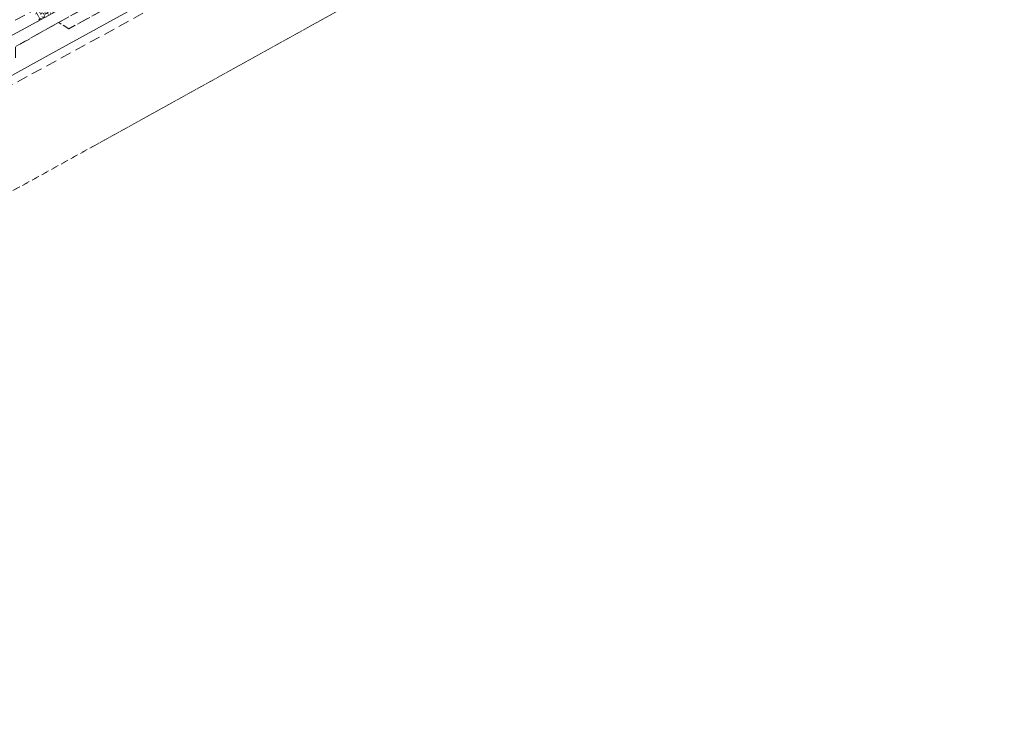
# Model space of a CAD drawing. Header units: metres. Extents: x 8440716 to 8446743, y 5883760 to 5887966.
# Tile 91 of 256: x 8442368 to 8442458, y 5885685 to 5885750. Entities that reach past the tile are written whole.
import ezdxf

# ---------------------------------------------------------------- set-up
doc = ezdxf.new("R2010")
doc.units = ezdxf.units.M
doc.header["$MEASUREMENT"] = 0
doc.linetypes.add('0.5_0.5', pattern=[1, 0.5, -0.5])
doc.linetypes.add('1.0_0.5', pattern=[1.5, 1, -0.5])
doc.layers.get('0').update_dxf_attribs({"color": 250, "linetype": 'CONTINUOUS', "lineweight": 5})
for name, color, linetype in [('218-kontur użytku gruntowego', 253, 'CONTINUOUS'), ('chodnik', 253, 'CONTINUOUS'), ('przewód telekomunikacyjny podziemny', 253, 'CONTINUOUS'), ('przewód wodociągowy', 253, 'CONTINUOUS'), ('rzędna', 253, 'CONTINUOUS'), ('rzędna-Atr2', 253, 'CONTINUOUS'), ('trawnik', 253, 'CONTINUOUS')]:
    doc.layers.add(name, color=color, linetype=linetype)
doc.styles.get("Standard").update_dxf_attribs({"font": 'Working1250', "width": 0.75})

# ---------------------------------------------------------------- blocks, each defined once
blk = doc.blocks.new('PW01')
at = {"linetype": 'Continuous', "lineweight": 13}
h = blk.add_hatch(color=0, dxfattribs=at)
edge = h.paths.add_edge_path()
edge.add_arc((0, 0), 0.045, 0, 360)

msp = doc.modelspace()

# ---------------------------------------------------------------- linework, layer by layer
at = {"layer": '218-kontur użytku gruntowego', "color": 3, "linetype": '0.5_0.5', "lineweight": 18, "flags": 128}
for points in [[(8442375.3, 5885738.28), (8442451.47, 5885780.43)], [(8442451.47, 5885780.43), (8442375.3, 5885738.28)], [(8442275.3, 5885682.92), (8442375.3, 5885738.28)], [(8442375.3, 5885738.28), (8442275.3, 5885682.92)]]:
    msp.add_lwpolyline(points, dxfattribs=at)
at = {"layer": 'chodnik', "color": 253, "linetype": '1.0_0.5', "lineweight": 18, "flags": 128}
for points in [[(8442227.61, 5885673.02), (8442233.09, 5885675.53), (8442236.85, 5885677.26), (8442248.86, 5885682.85), (8442261.11, 5885688.95), (8442270.34, 5885693.7), (8442276.45, 5885696.95), (8442293.62, 5885706.31), (8442303.45, 5885711.71), (8442327.6, 5885725.01), (8442363.58, 5885744.79), (8442368.09, 5885747.26), (8442372.02, 5885749.46), (8442397.76, 5885763.64), (8442430.07, 5885781.43), (8442463.7, 5885799.91), (8442494.8, 5885816.96), (8442526.92, 5885834.71), (8442562.4, 5885854.15), (8442598.17, 5885873.84), (8442624.8, 5885888.46), (8442657.47, 5885906.45), (8442689.67, 5885924.19), (8442721.98, 5885941.97), (8442754.17, 5885959.73), (8442784.37, 5885976.3), (8442819.26, 5885995.45), (8442851.56, 5886013.23), (8442883.81, 5886030.99), (8442916.35, 5886048.87), (8442948.54, 5886066.59), (8442981.18, 5886084.55), (8443014.82, 5886103.01), (8443046.03, 5886120.16), (8443078.59, 5886138.04), (8443110.9, 5886155.85), (8443143.39, 5886173.76), (8443159.31, 5886182.54), (8443160.3, 5886182.95), (8443161.61, 5886183.38), (8443162.98, 5886183.6), (8443164.51, 5886183.65), (8443166.42, 5886183.54), (8443168.06, 5886183.45), (8443169.47, 5886183.69), (8443170.89, 5886184.19), (8443171.98, 5886184.78), (8443172.73, 5886185.26), (8443170.6, 5886186.43), (8443170.05, 5886186.13), (8443169.27, 5886185.79), (8443168.01, 5886185.54), (8443167.07, 5886185.56), (8443165.25, 5886185.7), (8443164.04, 5886185.74), (8443161.85, 5886185.52), (8443160.12, 5886185.08), (8443158.24, 5886184.31), (8443142.4, 5886175.6), (8443109.88, 5886157.66), (8443077.69, 5886139.94), (8443045.06, 5886121.98), (8443013.59, 5886104.73), (8442980.22, 5886086.4), (8442947.47, 5886068.38), (8442915.51, 5886050.79), (8442882.83, 5886032.85), (8442850.52, 5886015.03), (8442818.06, 5885997.17), (8442783.41, 5885978.14), (8442753.19, 5885961.54), (8442720.93, 5885943.74), (8442688.63, 5885925.96), (8442656.38, 5885908.21), (8442623.77, 5885890.25), (8442597.12, 5885875.63), (8442561.4, 5885855.99), (8442525.99, 5885836.53), (8442493.98, 5885818.86), (8442462.78, 5885801.76), (8442428.98, 5885783.14), (8442396.7, 5885765.42), (8442371.04, 5885751.28), (8442367.47, 5885749.33), (8442367.16, 5885749.31), (8442366.9, 5885749.46), (8442366.56, 5885750.02), (8442366.18, 5885750.8), (8442364.41, 5885749.81), (8442364.38, 5885749.25), (8442364.01, 5885748.06), (8442363.55, 5885747.4), (8442362.78, 5885746.73), (8442326.54, 5885726.81), (8442302.36, 5885713.49), (8442292.58, 5885708.1), (8442275.43, 5885698.75), (8442269.39, 5885695.57), (8442260.19, 5885690.78), (8442247.99, 5885684.71), (8442235.85, 5885679.08), (8442232.06, 5885677.37), (8442227.97, 5885675.56), (8442221.94, 5885672.89), (8442216.5, 5885670.61), (8442206.12, 5885666.35), (8442201.41, 5885664.48), (8442190.06, 5885660.16), (8442169.76, 5885652.89), (8442167.35, 5885652.25), (8442161.2, 5885650.61), (8442161.7, 5885648.68), (8442170.42, 5885650.93), (8442190.78, 5885658.22), (8442202.03, 5885662.53), (8442207.06, 5885664.47), (8442217.19, 5885668.66), (8442223.87, 5885671.41)], [(8442398.23, 5885762.83), (8442372.93, 5885748.87), (8442372.02, 5885749.46), (8442368.09, 5885747.26), (8442368.08, 5885746.24), (8442363.93, 5885743.94), (8442328.04, 5885724.2), (8442303.92, 5885710.92), (8442294.03, 5885705.48), (8442276.91, 5885696.15), (8442270.65, 5885692.84), (8442261.52, 5885688.13), (8442249.29, 5885682.04), (8442237.27, 5885676.4), (8442233.82, 5885674.86), (8442227.91, 5885672.18), (8442228.68, 5885670.34), (8442234.79, 5885673.06), (8442238.21, 5885674.64), (8442250.22, 5885680.25), (8442262.44, 5885686.36), (8442271.35, 5885690.96), (8442277.86, 5885694.39), (8442295.07, 5885703.76), (8442305.02, 5885709.25), (8442328.98, 5885722.44), (8442364.79, 5885742.15), (8442399.21, 5885760.98), (8442431.58, 5885778.77), (8442465.05, 5885797.22), (8442495.8, 5885814.05), (8442518.04, 5885826.35), (8442520.13, 5885827.5), (8442528.37, 5885832.06), (8442563.43, 5885851.44), (8442599.47, 5885871.24), (8442625.94, 5885885.78), (8442658.84, 5885903.89), (8442691.97, 5885922.16), (8442723.6, 5885939.55), (8442755.59, 5885957.15), (8442785.67, 5885973.69), (8442820.87, 5885992.99), (8442852.82, 5886010.6), (8442885.15, 5886028.42), (8442917.67, 5886046.28), (8442950.17, 5886064.15), (8442982.52, 5886081.96), (8443016.84, 5886100.81), (8443047.49, 5886117.63), (8443079.73, 5886135.39), (8443112.44, 5886153.39), (8443144.78, 5886171.19), (8443160.82, 5886179.99), (8443162.19, 5886180.5), (8443163.41, 5886180.72), (8443164.97, 5886180.7), (8443166.12, 5886180.47), (8443168.87, 5886179.82), (8443169.49, 5886179.73), (8443170.81, 5886179.74), (8443172.11, 5886180.07), (8443173.41, 5886180.59), (8443175.29, 5886181.7), (8443174.34, 5886182.75), (8443173.14, 5886183.92), (8443171.98, 5886184.78), (8443170.89, 5886184.19), (8443169.47, 5886183.69), (8443168.06, 5886183.45), (8443166.42, 5886183.54), (8443164.51, 5886183.65), (8443162.98, 5886183.6), (8443161.61, 5886183.38), (8443160.3, 5886182.95), (8443159.31, 5886182.54), (8443159.73, 5886181.73), (8443143.87, 5886172.95), (8443111.34, 5886155.04), (8443078.93, 5886137.17), (8443046.49, 5886119.33), (8443015.33, 5886102.26), (8442981.67, 5886083.71), (8442949, 5886065.77), (8442916.82, 5886048.03), (8442884.23, 5886030.14), (8442851.95, 5886012.33), (8442819.79, 5885994.66), (8442784.76, 5885975.43), (8442754.61, 5885958.89), (8442722.39, 5885941.13), (8442691.08, 5885923.91), (8442657.91, 5885905.62), (8442625.13, 5885887.6), (8442598.63, 5885873.01), (8442562.69, 5885853.33), (8442527.37, 5885833.89), (8442495.03, 5885816.03), (8442464.1, 5885799.05), (8442430.54, 5885780.59)]]:
    msp.add_lwpolyline(points, close=True, dxfattribs=at)
at = {"layer": 'przewód telekomunikacyjny podziemny', "color": 30, "linetype": 'Continuous', "lineweight": 18, "flags": 128}
msp.add_lwpolyline([(8442887.65, 5886030.94), (8442861.5, 5886016.55), (8442845.88, 5886007.92), (8442819.73, 5885993.62), (8442792.68, 5885978.72), (8442764.96, 5885963.37), (8442742.51, 5885951.26), (8442715.88, 5885936.68), (8442689.75, 5885922.33), (8442664.49, 5885908.48), (8442641.02, 5885895.43), (8442613.42, 5885880.21), (8442586.52, 5885865.07), (8442555.95, 5885848.53), (8442535.15, 5885836.83), (8442526.51, 5885832.17), (8442498.85, 5885816.9), (8442462.39, 5885796.89), (8442434.58, 5885781.45), (8442405.39, 5885765.33), (8442372.03, 5885747.01), (8442349.92, 5885734.78), (8442316.79, 5885717.27), (8442288.16, 5885701.78)], dxfattribs=at)
at = {"layer": 'przewód wodociągowy', "color": 5, "linetype": 'Continuous', "lineweight": 18, "flags": 128}
msp.add_lwpolyline([(8442606.35, 5885879.69), (8442569.17, 5885859.16), (8442546.29, 5885846.29), (8442517.14, 5885829.75), (8442480.04, 5885809.76), (8442454, 5885795.25), (8442427.58, 5885781.06), (8442397.07, 5885764.28), (8442370.04, 5885749.52), (8442343.46, 5885735.1), (8442340.62, 5885733.46), (8442339.15, 5885732.65), (8442337.48, 5885731.61), (8442333.68, 5885729.86), (8442333.23, 5885730.08), (8442332.61, 5885731.09), (8442321.81, 5885750.66), (8442318.1, 5885757.25)], dxfattribs=at)
at = {"layer": 'trawnik', "color": 253, "linetype": '1.0_0.5', "lineweight": 18, "flags": 128}
msp.add_lwpolyline([(8442916.82, 5886048.03), (8442949, 5886065.77), (8442981.67, 5886083.71), (8443015.33, 5886102.26), (8443046.49, 5886119.33), (8443078.93, 5886137.17), (8443111.34, 5886155.04), (8443143.87, 5886172.95), (8443159.73, 5886181.73), (8443159.31, 5886182.54), (8443143.39, 5886173.76), (8443110.9, 5886155.85), (8443078.59, 5886138.04), (8443046.03, 5886120.16), (8443014.82, 5886103.01), (8442981.18, 5886084.55), (8442948.54, 5886066.59), (8442916.35, 5886048.87), (8442883.81, 5886030.99), (8442851.56, 5886013.23), (8442819.26, 5885995.45), (8442784.37, 5885976.3), (8442754.17, 5885959.73), (8442721.98, 5885941.97), (8442689.67, 5885924.19), (8442657.47, 5885906.45), (8442624.8, 5885888.46), (8442598.17, 5885873.84), (8442562.4, 5885854.15), (8442526.92, 5885834.71), (8442494.8, 5885816.96), (8442463.7, 5885799.91), (8442430.07, 5885781.43), (8442397.76, 5885763.64), (8442372.02, 5885749.46), (8442372.93, 5885748.87), (8442398.23, 5885762.83), (8442430.54, 5885780.59), (8442464.1, 5885799.05), (8442495.03, 5885816.03), (8442527.37, 5885833.89), (8442562.69, 5885853.33), (8442598.63, 5885873.01), (8442625.13, 5885887.6), (8442657.91, 5885905.62), (8442691.08, 5885923.91), (8442722.39, 5885941.13), (8442754.61, 5885958.89), (8442784.76, 5885975.43), (8442819.79, 5885994.66), (8442851.95, 5886012.33), (8442884.23, 5886030.14)], close=True, dxfattribs=at)

# ---------------------------------------------------------------- block references
at = {"layer": 'rzędna', "color": 5, "linetype": 'Continuous', "lineweight": 18}
msp.add_blockref('PW01', (8442370.04, 5885749.52), dxfattribs=at)

# ---------------------------------------------------------------- texts
at = {"layer": 'rzędna-Atr2', "color": 253, "width": 0.72}
msp.add_text('154.39', height=0.75, rotation=28.637, dxfattribs=at).set_placement((8442370.15, 5885749.63))

doc.saveas('drawing.dxf')
